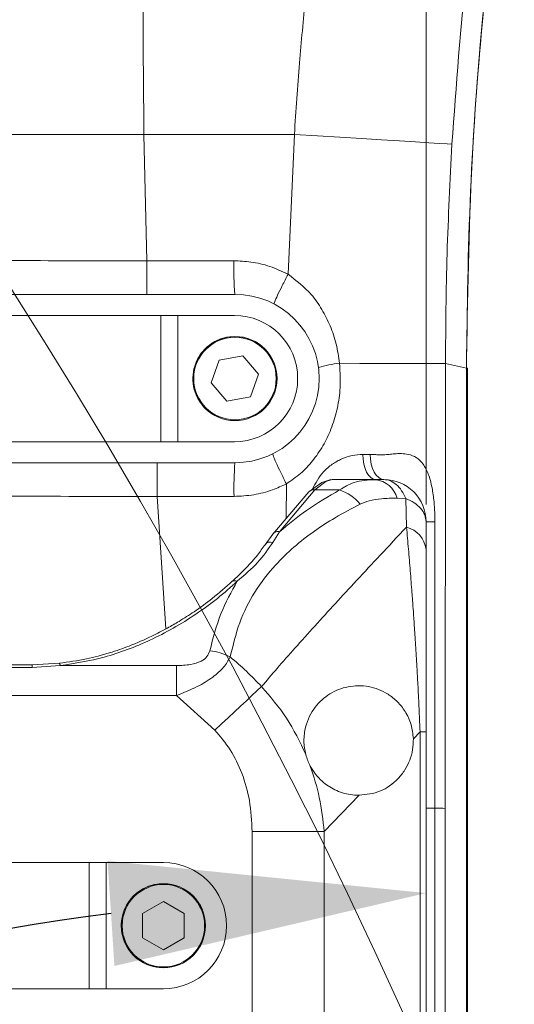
# Model space of a CAD drawing. Header units: millimetres. Extents: x 176 to 9387, y -11044 to -3322.
# Tile 82 of 256: x 3394 to 3452, y -5451 to -5334. Entities that reach past the tile are written whole.
import ezdxf

# ---------------------------------------------------------------- set-up
doc = ezdxf.new("R2010")
doc.units = ezdxf.units.MM
doc.header["$LTSCALE"] = 0.3175
doc.linetypes.add('ACAD_ISO10W100', pattern=[18, 12, -3, 0, -3])
for name, color, linetype, lineweight in [('1轮廓实线层', 7, 'Continuous', 18), ('7标注层', 4, 'Continuous', 13), ('sub', 1, 'Continuous', 18), ('中心线', 4, 'ACAD_ISO10W100', 20)]:
    doc.layers.add(name, color=color, linetype=linetype, lineweight=lineweight)
doc.styles.add('标准汉字', font='gbenor.shx', dxfattribs={"bigfont": 'gbcbig.shx'})
doc.dimstyles.new('M1：15', dxfattribs={"dimscale": 15, "dimtxt": 3.5, "dimasz": 2.5, "dimexe": 2, "dimexo": 0, "dimgap": 0.5, "dimtad": 1, "dimdec": 4, "dimdsep": 46, "dimtxsty": '标准汉字', "dimcen": 5, "dimdle": 5, "dimclrd": 1, "dimclre": 1, "dimclrt": 256, "dimadec": 4, "dimazin": 2, "dimtfac": 1, "dimtdec": 4, "dimtmove": 0, "dimatfit": 3, "dimfxl": 1, "dimtolj": 1, "dimarcsym": 0})
doc.dimstyles.new('M1：18.5', dxfattribs={"dimscale": 18.5, "dimtxt": 3.5, "dimasz": 2.5, "dimexe": 2, "dimexo": 0, "dimgap": 1.5, "dimtad": 1, "dimdec": 4, "dimdsep": 46, "dimtxsty": '标准汉字', "dimcen": 5, "dimdle": 5, "dimclrd": 1, "dimclre": 1, "dimclrt": 256, "dimadec": 4, "dimazin": 2, "dimtfac": 1, "dimtdec": 4, "dimtmove": 2, "dimatfit": 3, "dimfxl": 1, "dimfrac": 2, "dimtolj": 1, "dimarcsym": 0})

# ---------------------------------------------------------------- blocks, each defined once
blk = doc.blocks.new('*D2')
at = {"layer": '7标注层', "color": 1, "lineweight": -2, "ltscale": 20, "transparency": 16777216}
for p, q in [((3286.97, -5986.44), (3286.97, -4719.59)), ((3441.97, -4913.95), (3441.97, -4719.59)), ((3333.22, -4756.59), (3395.72, -4756.59))]:
    blk.add_line(p, q, dxfattribs=at)
at = {"layer": '7标注层', "color": 1, "transparency": 16777216}
for points in [[(3333.22, -4748.88), (3333.22, -4764.3), (3286.97, -4756.59)], [(3395.72, -4764.3), (3395.72, -4748.88), (3441.97, -4756.59)]]:
    blk.add_solid(points, dxfattribs=at)
at = {"layer": 'Defpoints', "color": 0, "transparency": 16777216}
for p in [(3441.97, -4756.59), (3441.97, -4913.95), (3286.97, -5986.44)]:
    blk.add_point(p, dxfattribs=at)
at = {"layer": '7标注层', "transparency": 16777216, "insert": (3364.47, -4696.46), "char_height": 64.75, "attachment_point": 5, "style": '标准汉字'}
blk.add_mtext('\\A1;155', dxfattribs=at)
blk = doc.blocks.new('*D7')
at = {"layer": '7标注层', "color": 1, "lineweight": -2, "ltscale": 20, "transparency": 16777216}
blk.add_arc((3441.97, -5727.95), 289.88, 97.4173, 172.5827, dxfattribs=at)
at = {"layer": '7标注层', "color": 1, "transparency": 16777216}
for points in [[(3404.95, -5446.74), (3404.14, -5434.26), (3441.97, -5438.08)], [(3148.28, -5690.13), (3160.76, -5690.94), (3152.09, -5727.95)]]:
    blk.add_solid(points, dxfattribs=at)
at = {"layer": 'Defpoints', "color": 0, "transparency": 16777216}
for p in [(3441.97, -5024.09), (3297.03, -5476.91), (2827.97, -5727.95), (3441.97, -5727.95), (3441.97, -5849.53)]:
    blk.add_point(p, dxfattribs=at)
at = {"layer": '7标注层', "transparency": 16777216, "insert": (3174.75, -5545.4), "char_height": 52.5, "attachment_point": 5, "rotation": 55.661, "style": '标准汉字'}
blk.add_mtext('\\A1;90%%d', dxfattribs=at)
blk = doc.blocks.new('*D18')
at = {"layer": '7标注层', "color": 1, "lineweight": -2, "ltscale": 20, "transparency": 16777216}
for p, q in [((2681.17, -5073.7), (5179.35, -5073.7)), ((5142.35, -5119.95), (5142.35, -6141.7)), ((3445.47, -6187.95), (5179.35, -6187.95))]:
    blk.add_line(p, q, dxfattribs=at)
at = {"layer": '7标注层', "color": 1, "transparency": 16777216}
for points in [[(5150.06, -5119.95), (5134.64, -5119.95), (5142.35, -5073.7)], [(5134.64, -6141.7), (5150.06, -6141.7), (5142.35, -6187.95)]]:
    blk.add_solid(points, dxfattribs=at)
at = {"layer": 'Defpoints', "color": 0, "transparency": 16777216}
for p in [(2681.17, -5073.7), (3445.47, -6187.95), (5142.35, -6187.95)]:
    blk.add_point(p, dxfattribs=at)
at = {"layer": '7标注层', "transparency": 16777216, "insert": (5082.22, -5630.83), "char_height": 64.75, "attachment_point": 5, "rotation": 90, "style": '标准汉字'}
blk.add_mtext('\\A1;1114.3', dxfattribs=at)
blk = doc.blocks.new('*D19')
at = {"layer": '7标注层', "color": 1, "lineweight": -2, "ltscale": 20, "transparency": 16777216}
for p, q in [((3441.97, -4443.43), (5323.68, -4443.43)), ((5286.68, -4489.68), (5286.68, -6141.7)), ((3441.97, -6187.95), (5323.68, -6187.95))]:
    blk.add_line(p, q, dxfattribs=at)
at = {"layer": '7标注层', "color": 1, "transparency": 16777216}
for points in [[(5294.39, -4489.68), (5278.97, -4489.68), (5286.68, -4443.43)], [(5278.97, -6141.7), (5294.39, -6141.7), (5286.68, -6187.95)]]:
    blk.add_solid(points, dxfattribs=at)
at = {"layer": 'Defpoints', "color": 0, "transparency": 16777216}
for p in [(3441.97, -4443.43), (3441.97, -6187.95), (5286.68, -6187.95)]:
    blk.add_point(p, dxfattribs=at)
at = {"layer": '7标注层', "transparency": 16777216, "insert": (5226.56, -5315.69), "char_height": 64.75, "attachment_point": 5, "rotation": 90, "style": '标准汉字'}
blk.add_mtext('\\A1;1744.5', dxfattribs=at)
blk = doc.blocks.new('*D21')
at = {"layer": '7标注层', "color": 1, "lineweight": -2, "ltscale": 20, "transparency": 16777216}
blk.add_arc((3441.97, -5727.95), 200.14, 305.7511, 79.2489, dxfattribs=at)
at = {"layer": '7标注层', "color": 1, "transparency": 16777216}
for points in [[(3479.89, -5525.1), (3478.72, -5537.55), (3441.97, -5527.81)], [(3555.75, -5884.99), (3562.07, -5895.77), (3526.55, -5909.34)]]:
    blk.add_solid(points, dxfattribs=at)
at = {"layer": 'Defpoints', "color": 0, "transparency": 16777216}
for p in [(3441.97, -5024.09), (3441.97, -5727.95), (3636.72, -5774.11), (3441.97, -5849.53), (3701.46, -6284.43)]:
    blk.add_point(p, dxfattribs=at)
at = {"layer": '7标注层', "transparency": 16777216, "insert": (3641.7, -5606.25), "char_height": 52.5, "attachment_point": 5, "rotation": 301.3558, "style": '标准汉字'}
blk.add_mtext('\\A1;155%%d', dxfattribs=at)
blk = doc.blocks.new('*D35')
at = {"layer": '7标注层', "color": 1, "lineweight": -2, "ltscale": 20, "transparency": 16777216}
blk.add_arc((3625.24, -4913.95), 248.5, 283.6545, 351.3455, dxfattribs=at)
at = {"layer": '7标注层', "color": 1, "transparency": 16777216}
for points in [[(3877.14, -4951.82), (3864.67, -4950.87), (3873.74, -4913.95)], [(3682.89, -5149.26), (3684.91, -5161.6), (3646.89, -5161.51)]]:
    blk.add_solid(points, dxfattribs=at)
at = {"layer": 'Defpoints', "color": 0, "transparency": 16777216}
for p in [(3441.97, -4913.95), (4081.97, -4913.95), (3843.97, -5031.89), (3641.21, -5096.52), (3696.99, -5734.09)]:
    blk.add_point(p, dxfattribs=at)
at = {"layer": '7标注层', "transparency": 16777216, "insert": (3753.16, -5086.44), "char_height": 52.5, "attachment_point": 5, "rotation": 36.5624, "style": '标准汉字'}
blk.add_mtext('\\A1;85%%d', dxfattribs=at)

msp = doc.modelspace()

# ---------------------------------------------------------------- linework, layer by layer
at = {"layer": '1轮廓实线层', "ltscale": 20}
for p, q in [((3408.81506, -5362.95326), (3408.46175, -5347.95327)), ((3408.46175, -5347.95327), (3426.32919, -5347.95327)), ((3426.32919, -5347.95327), (3425.57968, -5364.56622)), ((3408.81506, -5362.95326), (3408.81506, -5366.95326)), ((3408.81506, -5366.95326), (3364.66951, -5366.95326)), ((3419.26951, -5366.95326), (3408.81506, -5366.95326)), ((3410.46951, -5369.45326), (3373.46951, -5369.45326)), ((3410.46951, -5384.45331), (3410.46951, -5369.45326)), ((3410.46951, -5369.45326), (3412.4695, -5369.45326)), ((3412.4695, -5369.45326), (3412.4695, -5384.45331)), ((3419.21951, -5369.45326), (3412.4695, -5369.45326)), ((3417.41226, -5374.7784), (3416.45737, -5377.47426)), ((3420.22441, -5374.2574), (3417.41226, -5374.7784)), ((3422.08166, -5376.43231), (3420.22441, -5374.2574)), ((3444.26219, -5428.01441), (3444.28065, -5375.18049)), ((3444.28065, -5375.18049), (3446.76684, -5375.73166)), ((3446.76684, -5375.73166), (3446.76684, -5506.20378)), ((3446.90008, -5375.73166), (3446.76684, -5375.73166)), ((3446.90008, -5506.20378), (3446.90008, -5375.73166)), ((3421.12677, -5379.12817), (3422.08166, -5376.43231)), ((3416.45737, -5377.47426), (3418.31462, -5379.64917)), ((3418.31462, -5379.64917), (3421.12677, -5379.12817)), ((3410.46951, -5384.45331), (3373.46951, -5384.45331)), ((3412.4695, -5384.45331), (3410.46951, -5384.45331)), ((3419.21951, -5384.45331), (3412.4695, -5384.45331)), ((3434.4662, -5385.95898), (3435.33577, -5385.95874)), ((3364.66951, -5386.9533), (3410.01124, -5386.9533)), ((3410.01124, -5386.9533), (3410.01124, -5390.95325)), ((3410.01124, -5386.9533), (3419.26951, -5386.9533)), ((3425.37768, -5389.46808), (3425.35966, -5393.55362)), ((3429.57756, -5389.31609), (3428.05837, -5390.40161)), ((3430.0801, -5389.19474), (3428.76795, -5390.18859)), ((3430.67267, -5388.96389), (3429.70071, -5389.25339)), ((3430.81601, -5388.95328), (3430.0801, -5389.19474)), ((3430.81601, -5388.95328), (3435.97309, -5388.95328)), ((3436.33058, -5388.98713), (3435.55161, -5388.97581)), ((3435.97309, -5388.95328), (3436.96952, -5388.95328)), ((3411.03935, -5406.70354), (3410.01124, -5390.95325)), ((3428.05674, -5390.40322), (3423.75821, -5395.4242)), ((3428.76795, -5390.18859), (3424.5601, -5395.15365)), ((3428.76795, -5390.18859), (3431.70163, -5390.18859)), ((3439.55539, -5391.19501), (3438.528, -5391.16634)), ((3439.55539, -5391.19501), (3439.65216, -5394.59796)), ((3441.96951, -5393.95327), (3441.96951, -5397.26217)), ((3443.02895, -5393.96293), (3443.02347, -5427.99921)), ((3423.75774, -5395.42485), (3422.85023, -5396.69121)), ((3424.5601, -5395.15365), (3423.76221, -5396.41763)), ((3441.96951, -5397.26217), (3441.96951, -5418.92899)), ((3395.18763, -5410.9577), (3388.75139, -5410.9577)), ((3398.40819, -5410.77329), (3395.18763, -5410.95782)), ((3395.18763, -5410.95788), (3395.18763, -5411.29626)), ((3398.51369, -5411.05873), (3395.18763, -5411.29626)), ((3398.51369, -5411.05873), (3412.30781, -5411.05873)), ((3412.30781, -5411.05873), (3412.30781, -5414.60342)), ((3395.18763, -5411.29626), (3388.75139, -5411.29626)), ((3412.30781, -5414.60342), (3371.63121, -5414.60342)), ((3412.30781, -5414.60342), (3416.89726, -5418.70965)), ((3440.46637, -5419.75148), (3441.25697, -5418.92899)), ((3441.25697, -5418.92899), (3441.25697, -5464.97757)), ((3441.96951, -5418.92899), (3441.25697, -5418.92899)), ((3441.96951, -5418.92899), (3441.96951, -5464.97757)), ((3429.88254, -5430.77398), (3434.02794, -5426.453)), ((3443.02347, -5427.99921), (3443.02568, -5489.92361)), ((3429.88254, -5430.77398), (3421.30761, -5430.77398)), ((3421.30761, -5430.77398), (3421.30761, -5453.13258)), ((3429.88254, -5453.13258), (3429.88254, -5430.77398)), ((3401.96951, -5434.45326), (3381.96951, -5434.45326)), ((3401.96951, -5449.4533), (3401.96951, -5434.45326)), ((3401.96951, -5434.45326), (3403.96951, -5434.45326)), ((3403.96951, -5434.45326), (3403.96951, -5449.4533)), ((3410.76951, -5434.45326), (3403.96951, -5434.45326)), ((3410.76951, -5439.0933), (3408.29268, -5440.52328)), ((3413.24635, -5440.52328), (3410.76951, -5439.0933)), ((3408.29268, -5440.52328), (3408.29268, -5443.38329)), ((3413.24635, -5443.38329), (3413.24635, -5440.52328)), ((3408.29268, -5443.38329), (3410.76951, -5444.81326)), ((3410.76951, -5444.81326), (3413.24635, -5443.38329)), ((3401.96951, -5449.4533), (3381.96951, -5449.4533)), ((3403.96951, -5449.4533), (3401.96951, -5449.4533)), ((3410.76951, -5449.4533), (3403.96951, -5449.4533))]:
    msp.add_line(p, q, dxfattribs=at)
at = {"layer": '1轮廓实线层', "lineweight": 0, "ltscale": 20}
for points in [[(3426.32919, -5347.95327), (3429.07415, -5348.11653), (3431.74575, -5348.27698), (3434.29273, -5348.4316), (3436.66619, -5348.57727), (3438.8206, -5348.71132), (3440.7146, -5348.83113), (3442.31182, -5348.93442), (3443.58164, -5349.01918), (3444.49965, -5349.08385), (3445.04828, -5349.12712)], [(3444.28065, -5375.18049), (3443.75969, -5375.17513), (3442.89344, -5375.16982), (3441.69737, -5375.1647), (3440.19289, -5375.15993), (3438.40687, -5375.15546), (3436.37125, -5375.15147), (3434.12244, -5375.14801), (3431.70064, -5375.14509)], [(3434.4662, -5385.95898), (3434.49557, -5386.5434), (3434.58146, -5387.1053), (3434.72054, -5387.62296), (3434.90751, -5388.07661), (3435.1352, -5388.44884), (3435.39488, -5388.72547), (3435.67657, -5388.89576), (3435.96951, -5388.95328)], [(3436.96952, -5388.95328), (3436.65115, -5388.89576), (3436.34499, -5388.72547), (3436.06278, -5388.44884), (3435.81533, -5388.07655), (3435.61212, -5387.62284), (3435.46098, -5387.10512), (3435.36767, -5386.54322), (3435.33577, -5385.95874)], [(3422.42774, -5413.55283), (3421.88403, -5414.05977), (3421.28309, -5414.62011), (3420.63181, -5415.22742), (3419.93767, -5415.87467), (3419.20864, -5416.55446), (3418.45308, -5417.25893), (3417.67966, -5417.98009), (3416.89726, -5418.70965)]]:
    msp.add_lwpolyline(points, dxfattribs=at)
at = {"layer": '1轮廓实线层', "ltscale": 20}
for centre, radius in [((3419.26951, -5376.95328), 5), ((3419.26951, -5376.95328), 4.9), ((3410.76951, -5441.95328), 5), ((3410.76951, -5441.95328), 4.9)]:
    msp.add_circle(centre, radius, dxfattribs=at)
at = {"layer": '1轮廓实线层', "lineweight": 0, "ltscale": 20}
for centre, radius, start, end in [((3451.25146, -5363.95468), 32.12221, 178.2201936, 185.3563194), ((3419.26951, -5376.95328), 10, 270, 90), ((3419.21951, -5376.95328), 7.5, 0, 90), ((3419.26951, -5376.95328), 5, 70.4955323, 123.1576196), ((3419.26951, -5376.95328), 5, 123.1576196, 250.4955323), ((3432.67064, -5386.35522), 11.25202, 94.9454162, 108.045456), ((3419.21951, -5376.95328), 7.5, 270, 0), ((3455.42904, -5389.95772), 36.28412, 175.250324, 181.5817349), ((3430.01424, -5390.02338), 0.83125, 85.4556966, 121.6940285), ((3435.57407, -5391.99525), 3.06803, 15.6747411, 82.5270583), ((3436.96951, -5393.95328), 5, 45, 90), ((3430.04556, -5395.16291), 5.24275, 38.6997473, 71.5862243), ((3436.96951, -5393.95328), 5, 0, 45), ((3438.81669, -5397.66459), 3.1784, 7.2737946, 74.7603244), ((3423.49343, -5397.17854), 0.80699, 70.5448974, 142.7240503), ((3419.26583, -5401.62132), 0.64388, 64.3301545, 129.115836), ((3415.54478, -5416.11519), 6.86071, 62.5119638, 83.817898), ((3391.96951, -5441.95328), 41.64482, 42.9976882, 50.0481884), ((3442.90648, -5390.23544), 37.76395, 268.578285, 270.1775066), ((3442.4523, -5525.03418), 97.03665, 88.9312773, 89.662745), ((3410.76951, -5441.95328), 7.5, 0, 90), ((3410.76951, -5441.95328), 5, 123.1576196, 270), ((3410.76951, -5441.95328), 5, 90, 123.1576196), ((3410.76951, -5441.95328), 7.5, 270, 0)]:
    msp.add_arc(centre, radius, start, end, dxfattribs=at)
at = {"layer": '1轮廓实线层', "ltscale": 20}
for points, knots in [([(3472.56636, -5176.94951), (3471.09164, -5179.93921), (3468.14181, -5185.91936), (3463.96825, -5195.02419), (3459.98216, -5204.22327), (3456.27992, -5213.33618), (3453.35294, -5221.01822), (3451.08521, -5227.27668), (3449.32316, -5232.32467), (3447.56852, -5237.55586), (3445.82757, -5242.97162), (3444.10692, -5248.57321), (3442.41332, -5254.36172), (3440.25623, -5262.13061), (3437.73627, -5271.98422), (3435.11892, -5283.52803), (3433.50389, -5291.64573), (3432.67283, -5296.15366), (3432.44451, -5297.41247), (3432.21919, -5298.67569), (3431.99685, -5299.94335), (3431.77756, -5301.2154), (3431.56134, -5302.49185), (3431.27736, -5304.19855), (3430.88643, -5306.61362), (3430.35928, -5310.01675), (3429.73966, -5314.2619), (3429.05206, -5319.35248), (3428.3253, -5325.29194), (3427.59627, -5332.08372), (3426.89215, -5339.72966), (3426.52327, -5345.11822), (3426.32919, -5347.95327)], [0, 0, 0, 0, 10.058952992, 20.120409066, 30.18413136, 40.250015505, 49.715401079, 54.900048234, 60.253710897, 65.776437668, 71.46831903, 77.32930802, 83.359435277, 89.558677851, 101.505099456, 113.837501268, 125.009253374, 126.281909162, 127.55831376, 128.838527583, 130.122441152, 131.410179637, 132.701628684, 133.996854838, 136.587766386, 140.022446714, 144.300804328, 149.42294406, 155.388942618, 162.198756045, 169.852399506, 178.349889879, 178.349889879, 178.349889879, 178.349889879]), ([(3445.04828, -5349.12712), (3445.56037, -5342.13337), (3446.58332, -5328.16266), (3449.42799, -5307.34261), (3453.22161, -5286.69231), (3458.05847, -5266.23265), (3463.90498, -5245.9871), (3470.79039, -5225.99342), (3478.6343, -5206.22505), (3484.68526, -5193.39442), (3487.72524, -5186.94837)], [0, 0, 0, 0, 20.966916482, 41.88343586, 62.827439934, 83.803367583, 104.859512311, 126.033254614, 147.34054533, 168.852971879, 168.852971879, 168.852971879, 168.852971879]), ([(3471.67647, -5231.18855), (3471.28845, -5232.18465), (3470.60096, -5233.94952), (3469.63892, -5236.4843), (3468.83206, -5238.64976), (3468.01999, -5240.87579), (3467.22316, -5243.11721), (3466.40938, -5245.47573), (3465.6609, -5247.71566), (3464.93681, -5249.95599), (3464.26494, -5252.11383), (3463.62775, -5254.2379), (3463.07126, -5256.17723), (3462.53779, -5258.10615), (3462.01673, -5260.02925), (3461.51792, -5261.90545), (3461.02374, -5263.7951), (3460.40833, -5266.18983), (3459.90653, -5268.19574), (3459.53874, -5269.69567), (3459.42368, -5270.16702), (3459.30891, -5270.63951), (3459.19443, -5271.11313), (3459.08022, -5271.58786), (3457.38539, -5278.66581), (3454.43571, -5292.43756), (3451.01497, -5313.05275), (3448.57939, -5333.83877), (3447.04897, -5354.75066), (3446.86093, -5368.73412), (3446.76684, -5375.73166)], [0, 0, 0, 0, 3.356153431, 5.946380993, 8.502000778, 10.586332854, 13.331374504, 15.869658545, 18.262009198, 20.543415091, 23.010308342, 25.071429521, 27.192584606, 29.034981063, 31.044230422, 33.139114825, 34.82902309, 36.87359769, 40.518441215, 41.000095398, 41.482784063, 41.966500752, 42.451246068, 42.937024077, 43.423774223, 64.172754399, 84.953810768, 105.767836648, 126.615526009, 147.497871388, 147.497871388, 147.497871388, 147.497871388]), ([(3446.77169, -5375.82041), (3446.90227, -5367.57374), (3447.16343, -5351.08052), (3449.29151, -5326.41683), (3451.97531, -5307.00973), (3454.50985, -5292.80288), (3456.32831, -5283.70522), (3458.33225, -5274.64624), (3460.53267, -5265.65404), (3462.81565, -5256.89917), (3465.41898, -5248.36144), (3467.91081, -5241.16739), (3469.59495, -5236.75339), (3470.25025, -5235.03591)], [0, 0, 0, 0, 24.683940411, 49.367515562, 74.050891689, 83.308171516, 92.565388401, 101.822654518, 111.079888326, 120.279082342, 128.89904502, 137.808931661, 143.483842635, 143.483842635, 143.483842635, 143.483842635]), ([(3411.99708, -5253.58821), (3411.30462, -5261.41881), (3409.9197, -5277.08013), (3408.78791, -5300.66816), (3408.23329, -5324.29897), (3408.38557, -5340.06566), (3408.46175, -5347.95327)], [0, 0, 0, 0, 23.60852541, 47.217428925, 70.841654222, 94.491480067, 94.491480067, 94.491480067, 94.491480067]), ([(3355.85865, -5347.95327), (3361.66828, -5347.95327), (3373.28755, -5347.95327), (3390.85482, -5347.95327), (3402.59278, -5347.95327), (3408.46175, -5347.95327)], [0, 0, 0, 0, 17.53434138, 35.068738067, 52.60309577, 52.60309577, 52.60309577, 52.60309577]), ([(3444.28065, -5375.18049), (3444.31323, -5370.81901), (3444.37813, -5362.1289), (3444.82546, -5353.45011), (3445.04828, -5349.12712)], [0, 0, 0, 0, 13.084794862, 26.070992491, 26.070992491, 26.070992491, 26.070992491]), ([(3365.19582, -5362.93609), (3370.05173, -5362.93812), (3379.75411, -5362.94217), (3394.31302, -5362.94784), (3404.00422, -5362.95146), (3408.81506, -5362.95326)], [0, 0, 0, 0, 14.628025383, 29.227610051, 43.619241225, 43.619241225, 43.619241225, 43.619241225]), ([(3408.81506, -5362.95326), (3410.53719, -5362.9539), (3413.98104, -5362.95518), (3417.42364, -5362.9564), (3419.14475, -5362.95701)], [0, 0, 0, 0, 5.165433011, 10.329686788, 10.329686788, 10.329686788, 10.329686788]), ([(3419.14475, -5362.95701), (3419.81892, -5362.9875), (3421.26024, -5363.05268), (3423.45124, -5363.57004), (3424.86326, -5364.23095), (3425.57956, -5364.56622)], [0, 0, 0, 0, 2.030176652, 4.34032646, 6.718827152, 6.718827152, 6.718827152, 6.718827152]), ([(3423.92085, -5368.10089), (3423.92785, -5368.03882), (3423.94186, -5367.91469), (3424.30827, -5367.09368), (3424.87028, -5365.93625), (3425.34313, -5365.0229), (3425.57956, -5364.56622)], [0, 0, 0, 0, 0.978959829, 1.957926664, 2.936883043, 3.915855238, 3.915855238, 3.915855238, 3.915855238]), ([(3425.57968, -5364.56628), (3426.55728, -5365.31685), (3428.11197, -5366.51049), (3429.6399, -5368.72285), (3430.63128, -5370.69655), (3431.35881, -5372.85542), (3431.58588, -5374.37634), (3431.70064, -5375.14509)], [0, 0, 0, 0, 3.677325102, 5.84808865, 8.07199035, 10.352448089, 12.683161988, 12.683161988, 12.683161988, 12.683161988]), ([(3431.70064, -5375.14509), (3431.75878, -5376.22402), (3431.85976, -5378.09809), (3431.42036, -5380.73636), (3430.74015, -5382.94725), (3429.764, -5384.972), (3428.54928, -5386.7412), (3427.10039, -5388.29143), (3425.95166, -5389.07596), (3425.37768, -5389.46797)], [0, 0, 0, 0, 3.227945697, 5.60680464, 7.985532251, 10.183301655, 12.379852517, 14.464807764, 16.546947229, 16.546947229, 16.546947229, 16.546947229]), ([(3423.76601, -5385.88531), (3423.77257, -5385.94769), (3423.78568, -5386.07246), (3424.14191, -5386.90518), (3424.68857, -5388.07956), (3425.14798, -5389.00517), (3425.37768, -5389.46797)], [0, 0, 0, 0, 0.984822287, 1.969656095, 2.954477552, 3.939290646, 3.939290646, 3.939290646, 3.939290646]), ([(3428.47372, -5390.10484), (3428.86086, -5389.37149), (3429.47126, -5388.21521), (3430.80708, -5387.10741), (3431.96861, -5386.44572), (3433.21502, -5386.03231), (3434.04546, -5385.98364), (3434.4662, -5385.95898)], [0, 0, 0, 0, 2.365008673, 3.728949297, 5.051624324, 6.395443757, 7.775462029, 7.775462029, 7.775462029, 7.775462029]), ([(3435.33577, -5385.95874), (3435.5157, -5385.96351), (3435.86863, -5385.97288), (3436.39311, -5386.04525), (3436.97257, -5386.02748), (3437.58435, -5385.96163), (3438.29937, -5385.88506), (3439.06593, -5385.8484), (3439.95558, -5385.94145), (3440.85421, -5386.29587), (3441.6666, -5387.07525), (3442.17994, -5388.07714), (3442.49653, -5389.06381), (3442.68608, -5389.89225), (3442.82678, -5390.74261), (3442.94032, -5391.73015), (3443.01629, -5392.80512), (3443.02504, -5393.60456), (3443.02895, -5393.96293)], [0, 0, 0, 0, 0.520527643, 1.020993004, 1.567205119, 2.280402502, 2.949760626, 3.905578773, 4.901118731, 6.197094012, 7.556055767, 8.938342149, 9.692637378, 10.488199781, 11.207985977, 11.906664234, 12.969843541, 13.833691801, 13.833691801, 13.833691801, 13.833691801]), ([(3425.37726, -5389.4682), (3424.83654, -5389.71692), (3423.59986, -5390.28576), (3421.5032, -5390.83987), (3419.94781, -5390.91908), (3419.15874, -5390.95927)], [0, 0, 0, 0, 1.791723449, 4.09788504, 6.472558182, 6.472558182, 6.472558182, 6.472558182]), ([(3431.70163, -5390.18859), (3432.25357, -5389.85042), (3433.48787, -5389.09416), (3435.08831, -5389.00344), (3435.97309, -5388.95328)], [0, 0, 0, 0, 2.049832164, 4.584066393, 4.584066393, 4.584066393, 4.584066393]), ([(3436.96952, -5388.95328), (3437.22057, -5388.98169), (3437.73052, -5389.0394), (3438.45093, -5389.50864), (3439.09102, -5390.21885), (3439.4022, -5390.87298), (3439.55539, -5391.19501)], [0, 0, 0, 0, 0.901608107, 1.831332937, 2.761098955, 3.662689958, 3.662689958, 3.662689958, 3.662689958]), ([(3410.01124, -5390.95325), (3404.92208, -5390.94988), (3394.75449, -5390.94315), (3379.80191, -5390.93309), (3369.98632, -5390.92629), (3365.21137, -5390.92297)], [0, 0, 0, 0, 15.221544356, 30.410994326, 44.79988943, 44.79988943, 44.79988943, 44.79988943]), ([(3419.15874, -5390.95927), (3416.49234, -5390.95755), (3413.44338, -5390.95557), (3410.39388, -5390.95351), (3410.01124, -5390.95325)], [0, 0, 0, 0, 7.999728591, 9.147497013, 9.147497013, 9.147497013, 9.147497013]), ([(3431.70163, -5390.18859), (3430.36092, -5390.96614), (3427.81986, -5392.43985), (3425.60592, -5394.28299), (3424.5601, -5395.15365)], [0, 0, 0, 0, 4.605521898, 8.728904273, 8.728904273, 8.728904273, 8.728904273]), ([(3428.05725, -5390.40364), (3428.05825, -5390.40232), (3428.09875, -5390.34907), (3428.21296, -5390.277), (3428.38949, -5390.20048), (3428.5792, -5390.16995), (3428.70653, -5390.18252), (3428.76795, -5390.18859)], [0, 0, 0, 0, 0.0051934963, 0.2103832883, 0.410330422, 0.6005449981, 0.7778233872, 0.7778233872, 0.7778233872, 0.7778233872]), ([(3438.528, -5391.16634), (3437.90734, -5391.16976), (3436.7657, -5391.17605), (3435.27955, -5391.41761), (3434.49455, -5391.73874), (3434.13718, -5391.88493)], [0, 0, 0, 0, 1.771903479, 3.259245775, 4.502242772, 4.502242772, 4.502242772, 4.502242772]), ([(3441.96951, -5393.95327), (3441.93867, -5393.68139), (3441.87603, -5393.1293), (3441.36834, -5392.35472), (3440.60201, -5391.67327), (3439.90152, -5391.35317), (3439.55539, -5391.19501)], [0, 0, 0, 0, 0.968199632, 1.966050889, 2.960377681, 3.93160496, 3.93160496, 3.93160496, 3.93160496]), ([(3434.13718, -5391.88493), (3433.1391, -5392.40508), (3431.26048, -5393.3841), (3428.635, -5395.08971), (3426.24387, -5396.94412), (3423.79662, -5399.30352), (3421.54202, -5402.24917), (3419.69433, -5405.88464), (3419.03897, -5408.64797), (3418.71144, -5410.029)], [0, 0, 0, 0, 3.310896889, 6.231882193, 9.340923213, 12.444972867, 16.604593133, 20.727626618, 24.84692777, 24.84692777, 24.84692777, 24.84692777]), ([(3439.65216, -5394.59796), (3438.60656, -5395.7127), (3436.62124, -5397.8293), (3433.80431, -5400.85596), (3431.21532, -5403.65925), (3428.77617, -5406.32844), (3426.46536, -5408.89714), (3424.35088, -5411.28967), (3423.04175, -5412.83026), (3422.42774, -5413.55283)], [0, 0, 0, 0, 4.589281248, 8.713868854, 12.413426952, 16.043486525, 19.564338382, 22.777053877, 25.614841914, 25.614841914, 25.614841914, 25.614841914]), ([(3439.65216, -5394.59796), (3439.69115, -5395.03497), (3439.76824, -5395.89907), (3439.88114, -5397.20858), (3439.99027, -5398.50773), (3440.09542, -5399.79729), (3440.19667, -5401.07557), (3440.28584, -5402.23698), (3440.37544, -5403.43279), (3440.45298, -5404.49959), (3440.52977, -5405.59084), (3440.59823, -5406.59102), (3440.67307, -5407.7205), (3440.7781, -5409.36399), (3440.89547, -5411.32661), (3441.01425, -5413.49826), (3441.11034, -5415.4311), (3441.1909, -5417.21915), (3441.23599, -5418.38594), (3441.25697, -5418.92899)], [0, 0, 0, 0, 1.494367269, 2.954846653, 4.381416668, 5.774134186, 7.133115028, 8.45834267, 9.421754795, 10.840185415, 11.721157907, 12.717469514, 13.829962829, 15.05967608, 17.516673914, 19.455224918, 21.169242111, 22.889157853, 24.386599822, 24.386599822, 24.386599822, 24.386599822]), ([(3441.96951, -5393.95327), (3442.01222, -5393.95473), (3442.10021, -5393.95773), (3442.71343, -5393.96116), (3443.02895, -5393.96293)], [0, 0, 0, 0, 0.514355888, 1.059533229, 1.059533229, 1.059533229, 1.059533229]), ([(3424.5601, -5395.15365), (3424.4957, -5395.14535), (3424.36231, -5395.12816), (3424.16516, -5395.15359), (3423.98126, -5395.22345), (3423.84136, -5395.31748), (3423.78381, -5395.39943), (3423.76311, -5395.42891)], [0, 0, 0, 0, 0.1806005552, 0.3740739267, 0.5766995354, 0.7834990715, 0.8996474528, 0.8996474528, 0.8996474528, 0.8996474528]), ([(3422.85155, -5396.68943), (3422.55462, -5397.10344), (3421.90175, -5398.01376), (3420.59429, -5399.49843), (3419.45295, -5400.56624), (3418.83695, -5401.14255)], [0, 0, 0, 0, 1.668669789, 3.668998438, 6.014549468, 6.014549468, 6.014549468, 6.014549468]), ([(3423.76221, -5396.41763), (3423.21897, -5397.22021), (3422.13862, -5398.81631), (3420.40609, -5400.30224), (3419.54475, -5401.04098)], [0, 0, 0, 0, 3.174789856, 6.313710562, 6.313710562, 6.313710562, 6.313710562]), ([(3418.94631, -5401.04146), (3418.179, -5401.72105), (3416.79318, -5402.94846), (3414.61824, -5404.53334), (3412.80684, -5405.70326), (3411.13195, -5406.67616), (3409.18083, -5407.68867), (3406.89184, -5408.69093), (3404.29304, -5409.59437), (3401.53692, -5410.33829), (3399.49073, -5410.6229), (3398.40915, -5410.77335)], [0, 0, 0, 0, 3.658047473, 6.606767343, 8.846285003, 10.483153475, 12.571288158, 15.377794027, 17.645375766, 20.2269664, 23.121648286, 23.121648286, 23.121648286, 23.121648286]), ([(3419.54475, -5401.04098), (3418.77926, -5401.72073), (3417.27996, -5403.05209), (3414.7077, -5404.93132), (3412.01922, -5406.60204), (3409.28695, -5408.017), (3406.54057, -5409.166), (3403.04665, -5410.34071), (3400.28391, -5410.77833), (3398.51369, -5411.05873)], [0, 0, 0, 0, 3.632726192, 7.115164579, 10.405196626, 13.474850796, 16.249000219, 18.929137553, 23.709294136, 23.709294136, 23.709294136, 23.709294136]), ([(3419.54475, -5401.04098), (3418.84668, -5402.29031), (3417.42953, -5404.82653), (3416.66933, -5407.79046), (3416.2836, -5409.29438)], [0, 0, 0, 0, 4.408178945, 8.948882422, 8.948882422, 8.948882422, 8.948882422]), ([(3416.2836, -5409.29438), (3416.19564, -5409.5324), (3416.02156, -5410.00339), (3415.19782, -5410.61164), (3413.90905, -5411.00555), (3412.87752, -5411.03981), (3412.30781, -5411.05873)], [0, 0, 0, 0, 0.96517696, 1.909856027, 3.172291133, 4.729607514, 4.729607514, 4.729607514, 4.729607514]), ([(3398.40785, -5410.78062), (3398.41726, -5410.78324), (3398.43713, -5410.78877), (3398.47469, -5410.89211), (3398.50127, -5411.00566), (3398.51369, -5411.05873)], [0, 0, 0, 0, 0.1009008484, 0.213060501, 0.3114753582, 0.3114753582, 0.3114753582, 0.3114753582]), ([(3418.71144, -5410.029), (3418.47763, -5410.44417), (3418.00892, -5411.27646), (3416.61928, -5412.48467), (3414.71608, -5413.66725), (3413.15796, -5414.27294), (3412.30781, -5414.60342)], [0, 0, 0, 0, 1.808803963, 3.626146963, 5.657883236, 8.097614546, 8.097614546, 8.097614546, 8.097614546]), ([(3427.69064, -5421.63433), (3427.62862, -5421.36517), (3427.50186, -5420.81508), (3427.42741, -5419.66464), (3427.68205, -5417.84911), (3428.71527, -5415.88768), (3430.47986, -5414.28178), (3432.68596, -5413.44507), (3435.0985, -5413.37333), (3437.13806, -5414.16137), (3438.57748, -5415.28675), (3439.53214, -5416.48497), (3440.27031, -5417.95475), (3440.40362, -5419.17642), (3440.46637, -5419.75148)], [0, 0, 0, 0, 0.632563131, 1.292813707, 2.790968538, 5.560196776, 8.289419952, 11.091882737, 13.942506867, 16.632587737, 18.074229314, 19.413082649, 20.888457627, 22.200554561, 22.200554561, 22.200554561, 22.200554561]), ([(3422.42774, -5413.55283), (3423.47134, -5414.76095), (3425.59404, -5417.21829), (3426.98403, -5420.14599), (3427.69065, -5421.63433)], [0, 0, 0, 0, 4.7846758, 9.732132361, 9.732132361, 9.732132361, 9.732132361]), ([(3416.89726, -5418.70965), (3417.5317, -5419.47277), (3418.83136, -5421.03608), (3420.19635, -5423.89888), (3421.13657, -5427.17999), (3421.24877, -5429.53757), (3421.30761, -5430.77398)], [0, 0, 0, 0, 2.983367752, 6.111598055, 9.486448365, 13.208186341, 13.208186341, 13.208186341, 13.208186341]), ([(3434.02794, -5426.453), (3434.87623, -5426.36657), (3436.47264, -5426.20389), (3438.30243, -5424.93739), (3439.44498, -5423.54247), (3440.03927, -5422.38467), (3440.4282, -5421.1042), (3440.45401, -5420.18968), (3440.46637, -5419.75148)], [0, 0, 0, 0, 3.342339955, 6.289973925, 7.547629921, 8.640633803, 9.597978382, 10.47873414, 10.47873414, 10.47873414, 10.47873414]), ([(3428.21969, -5422.98467), (3428.11278, -5422.76773), (3427.90066, -5422.33726), (3427.76027, -5421.86739), (3427.69064, -5421.63433)], [0, 0, 0, 0, 0.733476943, 1.455385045, 1.455385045, 1.455385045, 1.455385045]), ([(3428.21969, -5422.98467), (3428.61905, -5424.22178), (3429.44022, -5426.76554), (3429.73244, -5429.4137), (3429.88254, -5430.77398)], [0, 0, 0, 0, 3.893452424, 8.005766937, 8.005766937, 8.005766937, 8.005766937]), ([(3433.96951, -5426.4533), (3433.64195, -5426.44026), (3433.00878, -5426.41504), (3432.05893, -5426.19329), (3431.17643, -5425.84684), (3430.36757, -5425.39096), (3429.60045, -5424.79588), (3428.8555, -5424.04337), (3428.42292, -5423.32309), (3428.21969, -5422.98467)], [0, 0, 0, 0, 1.260500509, 2.436581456, 3.538150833, 4.469517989, 5.307608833, 6.246281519, 7.078137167, 7.078137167, 7.078137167, 7.078137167]), ([(3444.29245, -5506.86676), (3444.28725, -5503.93897), (3444.27653, -5497.8986), (3444.26579, -5488.56032), (3444.25809, -5478.63108), (3444.25477, -5469.8128), (3444.25373, -5462.17429), (3444.25388, -5456.04089), (3444.25483, -5449.88947), (3444.25658, -5443.42471), (3444.25901, -5436.13101), (3444.26108, -5430.85709), (3444.26219, -5428.01441)], [0, 0, 0, 0, 8.784042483, 18.122476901, 28.01535731, 38.571734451, 44.576916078, 50.9304772, 56.971600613, 63.03085177, 70.324444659, 78.852380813, 78.852380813, 78.852380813, 78.852380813])]:
    msp.add_open_spline(points, degree=3, knots=knots, dxfattribs=at)
at = {"layer": 'sub', "color": 4, "ltscale": 20}
for centre, radius, start, end in [((3441.96951, -5727.95328), 1284.52218, 295, 180), ((2827.96951, -5727.95328), 670.52218, 22.35402464, 102.64597536)]:
    msp.add_arc(centre, radius, start, end, dxfattribs=at)
at = {"layer": '中心线', "ltscale": 20}
msp.add_line((3441.96951, -5849.52563), (3441.96951, -5024.08871), dxfattribs=at)

# ---------------------------------------------------------------- dimensions: what is measured, and where the dimension line sits
at = {"layer": '7标注层', "ltscale": 20}
for base, p1, p2, picture, middle in [((5286.68227, -6187.95328), (3441.96951, -4443.4311), (3441.96951, -6187.95328), '*D19', (5226.55727, -5315.69219)), ((5142.34767, -6187.95328), (2681.17459, -5073.69702), (3445.4695, -6187.95328), '*D18', (5082.22267, -5630.82515))]:
    dim = msp.add_linear_dim(base=base, p1=p1, p2=p2, angle=270, dimstyle='M1：18.5', override={"dimdec": 1, "dimsah": 1, "dimtzin": 8}, dxfattribs=at)
    dim.commit()
    dim.dimension.update_dxf_attribs({"geometry": picture, "text_midpoint": middle})
dim = msp.add_linear_dim(base=(3441.96951, -4756.58693), p1=(3286.96951, -5986.43803), p2=(3441.96951, -4913.95328), dimstyle='M1：18.5', override={"dimsah": 1, "dimtzin": 8}, dxfattribs=at)
dim.commit()
dim.dimension.update_dxf_attribs({"geometry": '*D2', "text_midpoint": (3364.46951, -4696.46193)})
for base, line1, line2, picture, middle in [((3843.96546, -5031.89131), ((4081.96951, -4913.95331), (3441.96951, -4913.95328)), ((3641.20845, -5096.52213), (3696.98813, -5734.08674)), '*D35', (3773.26658, -5113.55022)), ((3297.03103, -5476.91246), ((3441.96951, -5849.52563), (3441.96951, -5024.08871)), ((3441.96951, -5727.95328), (2827.96951, -5727.95328)), '*D7', (3202.61379, -5564.43723)), ((3636.71742, -5774.10938), ((3441.96951, -5727.95328), (3701.45712, -6284.42626)), ((3441.96951, -5849.52563), (3441.96951, -5024.08871)), '*D21', (3612.88186, -5623.80865))]:
    dim = msp.add_angular_dim_2l(base=base, line1=line1, line2=line2, dimstyle='M1：15', override={"dimtad": 1, "dimtih": 0, "dimtoh": 0, "dimsah": 1, "dimtzin": 8}, dxfattribs=at)
    dim.commit()
    dim.dimension.update_dxf_attribs({"geometry": picture, "text_midpoint": middle, "dimtype": 162})

doc.saveas('drawing.dxf')
